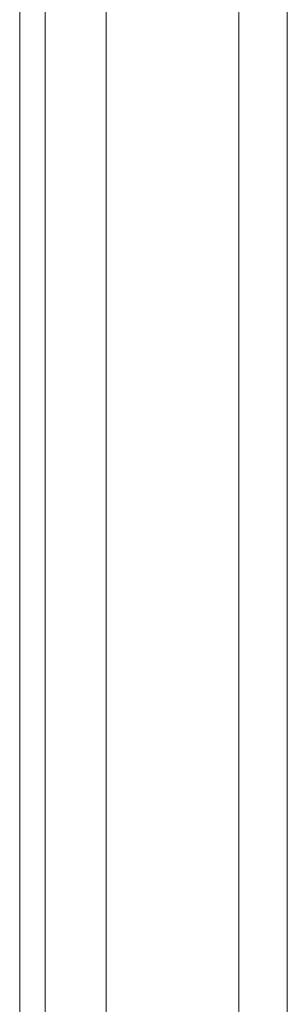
# Model space of a CAD drawing. Header units: millimetres. Extents: x 0 to 420, y 0 to 297.
# Tile 48 of 91: x 167.16 to 168.46, y 231.94 to 236.76. Entities that reach past the tile are written whole.
import ezdxf

# ---------------------------------------------------------------- set-up
doc = ezdxf.new("R2010")
doc.units = ezdxf.units.MM

msp = doc.modelspace()

# ---------------------------------------------------------------- linework, layer by layer
at = {"color": 7, "linetype": 'Continuous', "lineweight": 15}
for p, q in [((167.15620556, 249.63023886), (167.15620556, 221.63023886)), ((167.28120556, 221.63023886), (167.28120556, 249.63023886)), ((167.57855508, 242.45523886), (167.57855508, 228.80523886)), ((168.22683448, 242.45523886), (168.22683448, 228.80523886)), ((168.46375049, 242.45523886), (168.46375049, 228.80523886))]:
    msp.add_line(p, q, dxfattribs=at)

doc.saveas('drawing.dxf')
